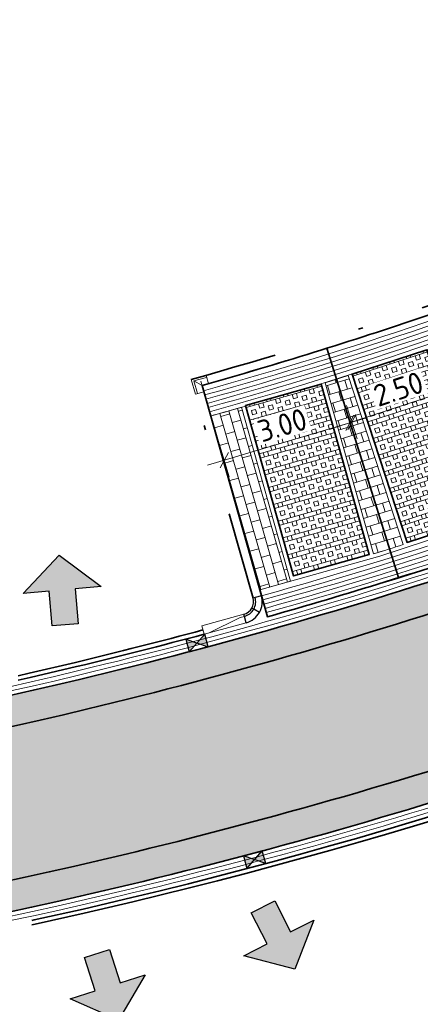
# Model space of a CAD drawing. Header units: metres. Extents: x 199937 to 201628, y 374508 to 375260.
# Tile 134 of 183: x 201326 to 201335, y 374994 to 375016. Entities that reach past the tile are written whole.
import ezdxf

# ---------------------------------------------------------------- set-up
doc = ezdxf.new("R2010")
doc.units = ezdxf.units.M
doc.linetypes.add('VH-GELEIDEBAND', pattern=[6, 2, -2, 0, -2])
doc.linetypes.add('VH-OPSLUITBAND_100X200', pattern=[16, 8, -2, 4, -2])
doc.layers.add('000___INRIT-PIJL', color=252, linetype='Continuous')
for name, color, linetype, lineweight in [('N-WE-RI-KOLK-S', 7, 'Continuous', 25), ('N-WE-VH-GOOT-G', 170, 'Continuous', 35), ('N-WE-VH-KANTOPSLUITING_GELEIDEBAND_50 200-G', 20, 'VH-GELEIDEBAND', 35), ('N-WE-VH-KANTOPSLUITING_GELEIDEBAND_50 200_250_BOCHTBAND-S', 20, 'Continuous', 25), ('N-WE-VH-KANTOPSLUITING_GELEIDEBAND_50 200_250_HOEKSTUK-S', 20, 'Continuous', 25), ('N-WE-VH-KANTOPSLUITING_GELEIDEBAND_50 200_250_INRITVERLOOPBAND-S', 20, 'Continuous', 25), ('N-WE-VH-KANTOPSLUITING_OPSLUITBAND_100X200-G', 150, 'VH-OPSLUITBAND_100X200', 35), ('N-WE-VH-KANTVERHARDING_STREKLAAG-G', 60, 'Continuous', 18), ('N-WE-VH-VERHARDING_BETONSTRAATSTEEN-G', 252, 'Continuous', 35), ('N-WE-VH-VERHARDING_GRASBETONSTEEN-A', 72, 'Continuous', 18), ('N-WE-VH-VERHARDING_TEGEL-A', 252, 'Continuous', 18), ('N-WE-VH-VERKEERSTEGEL-G', 7, 'Continuous', 35), ('N-WE-VW-MARKERING_PARKEERVAK-G', 7, 'Continuous', 35), ('X-XX-AL-M', 7, 'Continuous', 18)]:
    doc.layers.add(name, color=color, linetype=linetype, lineweight=lineweight)
doc.layers.add('N-WE-VH-VERHARDING_BETONSTRAATSTEEN_HEIDE-A', color=7, linetype='Continuous', lineweight=0, true_color=0x986657)
doc.layers.add('N-WE-VH-VERHARDING_BETONSTRAATSTEEN_ROOD-A', color=7, linetype='Continuous', lineweight=0, true_color=0xa92c0a)
doc.styles.add('NLCS-ISO-ANNOTATIEF-T25', font='NLCS-ISO.ttf', dxfattribs={"height": 2.5})
doc.dimstyles.new('NLCS-ANNOTATIEF-T25-SCHRAP_L2_H1', dxfattribs={"dimtxt": 2.5, "dimasz": 1.4, "dimexe": 2, "dimexo": 2, "dimgap": 0.7, "dimtad": 1, "dimzin": 0, "dimdsep": 46, "dimtxsty": 'NLCS-ISO-ANNOTATIEF-T25', "dimblk": 'OBLIQUE', "dimcen": 0, "dimdle": 2, "dimclrd": 256, "dimclre": 256, "dimclrt": 256, "dimadec": 1, "dimazin": 0, "dimtfac": 1, "dimtdec": 3, "dimtofl": 0, "dimtmove": 0, "dimatfit": 3, "dimldrblk": 'OBLIQUE', "dimfxl": 2, "dimfxlon": 1, "dimtfillclr": 256, "dimtolj": 1, "dimtzin": 0, "dimlwd": -1, "dimlwe": -1, "dimarcsym": 0})
pattern_1 = [(171.53, (201265.33664, 375003.84128), (-0.2386408, -0.17677833), [0.63, -0.21]), (81.53, (201265.27477, 375003.42586), (-0.2386408, -0.17677833), [0.63, -0.21])]

# ---------------------------------------------------------------- blocks, each defined once
blk = doc.blocks.new('_Oblique')
at = {"color": 0, "linetype": 'ByBlock', "lineweight": -2}
blk.add_line((-0.5, -0.5), (0.5, 0.5), dxfattribs=at)
blk = doc.blocks.new('*D131')
at = {"layer": 'Defpoints', "color": 0, "transparency": 16777216}
for p in [(201332.781, 375008.792), (201329.905, 375007.935), (201333.29, 375007.082)]:
    blk.add_point(p, dxfattribs=at)
at = {"layer": 'X-XX-AL-M', "transparency": 16777216}
for p, q in [((201333.176, 375007.466), (201333.404, 375006.699)), ((201330.031, 375006.111), (201333.673, 375007.197)), ((201330.3, 375006.609), (201330.529, 375005.842))]:
    blk.add_line(p, q, dxfattribs=at)
at = {"layer": 'X-XX-AL-M', "transparency": 16777216, "xscale": 0.28, "yscale": 0.28, "zscale": 0.28}
for p, rotation in [((201333.29, 375007.082), 16.59268652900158), ((201330.415, 375006.226), 196.5926865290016)]:
    blk.add_blockref('_Oblique', p, dxfattribs=dict(at, rotation=rotation))
at = {"layer": 'X-XX-AL-M', "transparency": 16777216, "insert": (201331.741, 375007.028), "char_height": 0.5, "attachment_point": 5, "rotation": 16.5927, "style": 'NLCS-ISO-ANNOTATIEF-T25', "bg_fill": 3, "box_fill_scale": 1.1, "bg_fill_color": 256, "bg_fill_true_color": 13158600, "bg_fill_transparency": 0}
blk.add_mtext('\\A1;3.00', dxfattribs=at)
blk = doc.blocks.new('*D132')
at = {"layer": 'Defpoints', "color": 0, "transparency": 16777216}
for p in [(201335.157, 375009.568), (201332.781, 375008.792), (201335.711, 375007.873)]:
    blk.add_point(p, dxfattribs=at)
at = {"layer": 'X-XX-AL-M', "transparency": 16777216}
for p, q in [((201335.586, 375008.253), (201335.835, 375007.492)), ((201332.954, 375006.973), (201336.091, 375007.997)), ((201333.21, 375007.477), (201333.458, 375006.716))]:
    blk.add_line(p, q, dxfattribs=at)
at = {"layer": 'X-XX-AL-M', "transparency": 16777216, "xscale": 0.28, "yscale": 0.28, "zscale": 0.28}
for p, rotation in [((201335.711, 375007.873), 18.08152855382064), ((201333.334, 375007.097), 198.0815285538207)]:
    blk.add_blockref('_Oblique', p, dxfattribs=dict(at, rotation=rotation))
at = {"layer": 'X-XX-AL-M', "transparency": 16777216, "insert": (201334.401, 375007.855), "char_height": 0.5, "attachment_point": 5, "rotation": 18.0815, "style": 'NLCS-ISO-ANNOTATIEF-T25', "bg_fill": 3, "box_fill_scale": 1.1, "bg_fill_color": 256, "bg_fill_true_color": 13158600, "bg_fill_transparency": 0}
blk.add_mtext('\\A1;2.50', dxfattribs=at)
blk = doc.blocks.new('inrit')
h = blk.add_hatch(color=256)
h.dxf.hatch_style = 1
h.paths.add_polyline_path([(0.3, 1), (-0.3, 1), (-0.3, 1.8), (-0.9, 1.8), (0, 2.6), (0.9, 1.8), (0.3, 1.8)])
at = {"color": 3, "flags": 128}
blk.add_lwpolyline([(0.3, 1), (-0.3, 1), (-0.3, 1.8), (-0.9, 1.8), (0, 2.6), (0.9, 1.8), (0.3, 1.8), (0.3, 1)], dxfattribs=at)
blk = doc.blocks.new('SVH-GELEIDEBAND INRITVERLOOPBAND_50 200X200_RECHTS_L1000_HD-MM')
at = {"linetype": 'Continuous', "lineweight": 0}
blk.add_lwpolyline([(0, 0), (-1000, 0), (-1000, 200), (0, 200)], close=True, dxfattribs=at)
blk.add_lwpolyline([(-900, 0), (-100, 150), (0, 150)], dxfattribs=at)
blk = doc.blocks.new('*U301')
for p, q in [((248, 253), (213, 288)), ((354, 147), (248, 253)), ((0, 150), (0, 200)), ((0, 0), (0, 150))]:
    blk.add_line(p, q)
for radius in [300, 350, 500]:
    blk.add_arc((0, 500), radius, 270, 315.1295)
blk = doc.blocks.new('*U302')
for p, q in [((248, 253), (213, 288)), ((354, 147), (248, 253)), ((0, 150), (0, 200)), ((0, 0), (0, 150))]:
    blk.add_line(p, q)
for radius in [300, 350, 500]:
    blk.add_arc((0, 500), radius, 270, 315.1295)
blk = doc.blocks.new('SVH-GELEIDEBAND HOEKSTUK_50 200X250_L150_H90INW_HD-MM')
at = {"linetype": 'Continuous', "lineweight": 0}
blk.add_line((150, 0), (300, 150), dxfattribs=at)
blk.add_lwpolyline([(150, 0), (0, 0), (0, 200), (350, 200), (350, -150), (150, -150)], close=True, dxfattribs=at)
blk.add_lwpolyline([(300, -150), (300, 150), (0, 150)], dxfattribs=at)
blk = doc.blocks.new('N-SRI-KOLK_STRAAT_450X300-SO')
h = blk.add_hatch(color=256)
h.dxf.hatch_style = 1
h.paths.add_polyline_path([(0, 0.75), (-1.125, 1.5), (-1.125, 0)])
h.paths.add_polyline_path([(1.125, 0), (1.125, 1.5), (0, 0.75)])
for p, q in [((-1.125, 0), (1.125, 1.5)), ((1.125, 0), (-1.125, 1.5))]:
    blk.add_line(p, q)
at = {"flags": 128}
blk.add_lwpolyline([(-1.125, 0), (1.125, 0), (1.125, 1.5), (-1.125, 1.5)], close=True, dxfattribs=at)

msp = doc.modelspace()

# ---------------------------------------------------------------- hatches: boundary and pattern name
at = {"layer": 'N-WE-VH-VERHARDING_BETONSTRAATSTEEN_HEIDE-A', "true_color": 0x986657}
h = msp.add_hatch(dxfattribs=at)
h.set_pattern_fill('AVH-HEI_BSS_KEIFRMT_KEPER-SO', color=25, scale=2, angle=171.53, pattern_type=2)
h.set_pattern_definition(pattern_1)
h.paths.add_polyline_path([(201327.262, 375000.53, 0.022826), (201337.094, 375003.361, 0.041342), (201351.774, 375009.701), (201351.431, 375010.312, -0.041304), (201336.87, 375004.024, -0.022828), (201327.098, 375001.21, -0.048463), (201309.877, 374998.765, -0.047019), (201296.562, 374999.163), (201276.398, 375001.916), (201276.304, 375001.222), (201296.471, 374998.469, 0.04701), (201309.914, 374998.066, 0.04844)])
h = msp.add_hatch(dxfattribs=at)
h.set_pattern_fill('AVH-HEI_BSS_KEIFRMT_KEPER-SO', color=25, scale=2, angle=171.53, pattern_type=2)
h.set_pattern_definition(pattern_1)
h.paths.add_polyline_path([(201328.23, 374996.51, 0.022812), (201338.419, 374999.444, 0.041553), (201353.796, 375006.094), (201353.454, 375006.705, -0.041518), (201338.195, 375000.108, -0.022814), (201328.066, 374997.19, -0.048336), (201310.1, 374994.636, -0.046964), (201296.026, 374995.063), (201275.839, 374997.819), (201275.744, 374997.125), (201295.935, 374994.369, 0.046956), (201310.138, 374993.937, 0.048316)])
at = {"layer": 'N-WE-VH-VERHARDING_BETONSTRAATSTEEN_ROOD-A'}
h = msp.add_hatch(dxfattribs=at)
h.set_pattern_fill('AVH-ROO_BSS_KEIFRMT_KEPER-SO', color=36, scale=2, angle=51.4105, pattern_type=2)
h.set_pattern_definition([(51.4105, (201276.3037, 375001.22215), (-0.03315864, 0.29512795), [0.63, -0.21]), (321.4105, (201275.9754, 375001.48412), (-0.03315864, 0.29512795), [0.63, -0.21])])
h.paths.add_polyline_path([(201338.195, 375000.108, 0.041518), (201353.454, 375006.705), (201351.774, 375009.701, -0.041342), (201337.094, 375003.361, -0.022826), (201327.262, 375000.53, -0.04844), (201309.914, 374998.066, -0.04701), (201296.471, 374998.469), (201276.304, 375001.222), (201275.839, 374997.819), (201296.026, 374995.063, 0.046964), (201310.1, 374994.636, 0.048336), (201328.066, 374997.19, 0.022814)])
h = msp.add_hatch(dxfattribs=at)
h.set_pattern_fill('AVH-ROO_BSS_KEIFRMT_HALFST-SO', color=36, scale=2, angle=107, pattern_type=2)
h.set_pattern_definition([(107, (201345.063, 375050.33755), (-0.2622221, 0.1394259), [0.21, -0.21]), (197, (201345.063, 375050.33755), (0.0613981, -0.200824), [])])
edge = h.paths.add_edge_path()
edge.add_line((201333.248, 375008.162), (201332.727, 375007.993))
edge.add_line((201332.727, 375007.993), (201333.832, 375004.081))
edge.add_arc((201305.246, 375097.086), 97.298, 287.08571, 287.50498)
edge.add_line((201334.512, 375004.293), (201333.248, 375008.162))
h = msp.add_hatch(dxfattribs=at)
h.set_pattern_fill('AVH-ROO_BSS_KEIFRMT_HALFST-SO', color=36, scale=2, angle=16, pattern_type=2)
h.set_pattern_definition([(16, (201345.063, 375050.33755), (0.1439811, 0.2597488), [0.21, -0.21]), (106, (201345.063, 375050.33755), (-0.201865, -0.05788384), [])])
edge = h.paths.add_edge_path()
edge.add_arc((201305.246, 375097.086), 93.223, 285.46423, 285.9135, ccw=False)
edge.add_line((201330.102, 375007.237), (201331.227, 375003.257))
edge.add_line((201331.227, 375003.257), (201331.931, 375003.456))
edge.add_line((201331.931, 375003.456), (201330.806, 375007.435))
at = {"layer": 'N-WE-VH-VERHARDING_GRASBETONSTEEN-A', "ltscale": 5}
h = msp.add_hatch(dxfattribs=at)
h.set_pattern_fill('AVH-GRASBETONSTEEN_01-SO', color=256, scale=0.2, angle=108.0939, pattern_type=2)
h.set_pattern_definition([(198.094, (201334.6008, 375004.3431), (0.12423, -0.38022), []), (198.094, (201334.56973, 375004.43816), (0.12423, -0.38022), []), (108.094, (201334.6008, 375004.3431), (-0.38022, -0.12423), [-0.1, 0.1]), (108.094, (201334.50573, 375004.31205), (-0.38022, -0.12423), [-0.1, 0.1]), (108.094, (201334.41068, 375004.281), (-0.38022, -0.12423), [0.1, -0.1]), (108.094, (201334.31562, 375004.24993), (-0.38022, -0.12423), [0.1, -0.1]), (198.094, (201334.53867, 375004.5332), (0.12423, -0.38022), [0.1, -0.1]), (198.094, (201334.5076, 375004.62827), (0.12423, -0.38022), [0.1, -0.1])])
h.paths.add_polyline_path([(201335.054, 375008.752), (201336.312, 375004.902), (201334.601, 375004.343), (201333.343, 375008.193)])
h = msp.add_hatch(dxfattribs=at)
h.set_pattern_fill('AVH-GRASBETONSTEEN_01-SO', color=256, scale=0.2, angle=105.7789, pattern_type=2)
h.set_pattern_definition([(195.779, (201331.99965, 375003.57913), (0.10877, -0.384927), []), (195.779, (201331.97246, 375003.67536), (0.10877, -0.384927), []), (105.779, (201331.99965, 375003.57913), (-0.384927, -0.10877), [-0.1, 0.1]), (105.779, (201331.90342, 375003.55194), (-0.384927, -0.10877), [-0.1, 0.1]), (105.779, (201331.8072, 375003.52475), (-0.384927, -0.10877), [0.1, -0.1]), (105.779, (201331.71096, 375003.49755), (-0.384927, -0.10877), [0.1, -0.1]), (195.779, (201331.94527, 375003.7716), (0.10877, -0.384927), [0.1, -0.1]), (195.779, (201331.91807, 375003.86783), (0.10877, -0.384927), [0.1, -0.1])])
h.paths.add_polyline_path([(201332.631, 375007.966), (201333.732, 375004.069), (201332, 375003.579), (201330.898, 375007.477)])

# ---------------------------------------------------------------- linework, layer by layer
at = {"layer": 'N-WE-VH-GOOT-G'}
msp.add_lwpolyline([(201346.041, 375037.775), (201335.494, 375059.915, 0.45528), (201327.792, 375062.061), (201325.951, 375060.848, -0.151193), (201295.308, 375052.597), (201271.329, 375053.191, 0.377034), (201264.947, 375047.855), (201259.521, 375012.745, 0.419393), (201266.601, 375003.253), (201296.562, 374999.163, 0.047019), (201309.877, 374998.765, 0.048463), (201327.098, 375001.21, 0.022828), (201336.87, 375004.024, 0.046514), (201353.186, 375011.272, 0.394891), (201355.379, 375018.175)], format="xyb", close=True, dxfattribs=at)
msp.add_lwpolyline([(201402.981, 375039.476), (201398.974, 375037.536, 0.066157), (201377.55, 375023.546), (201374.094, 375020.517, -0.022598), (201365.8, 375013.657, -0.006906), (201364.692, 375012.846, -0.073418), (201338.419, 374999.444, -0.022812), (201328.23, 374996.51, -0.048316), (201310.138, 374993.937, -0.046956), (201295.935, 374994.369), (201273.763, 374997.396, 0.411918), (201270.05, 374994.598), (201268.136, 374981.349, 0.07038), (201268.124, 374973.172), (201268.487, 374970.07, -0.054605), (201268.367, 374962.368), (201263.269, 374927.792, -0.001615), (201263.262, 374927.743, -0.001615)], format="xyb", dxfattribs=at)
at = {"layer": 'N-WE-VH-VERHARDING_BETONSTRAATSTEEN-G'}
for points in [[(201276.304, 375001.222), (201296.471, 374998.469, 0.04701), (201309.914, 374998.066, 0.04844), (201327.262, 375000.53, 0.022826), (201337.094, 375003.361, 0.041342), (201351.774, 375009.701)], [(201353.454, 375006.705, -0.041518), (201338.195, 375000.108, -0.022814), (201328.066, 374997.19, -0.048336), (201310.1, 374994.636, -0.046964), (201296.026, 374995.063), (201275.839, 374997.819)]]:
    msp.add_lwpolyline(points, format="xyb", dxfattribs=at)
at = {"layer": 'N-WE-VH-VERHARDING_TEGEL-A', "color": 36, "ltscale": 5}
msp.add_lwpolyline([(201333.974, 375004.033), (201336.624, 375004.899)], dxfattribs=at)
at = {"layer": 'N-WE-VH-VERHARDING_TEGEL-A', "ltscale": 5}
msp.add_lwpolyline([(201331.227, 375003.257), (201333.974, 375004.033)], dxfattribs=at)
at = {"layer": 'N-WE-VW-MARKERING_PARKEERVAK-G'}
msp.add_lwpolyline([(201351.913, 375010.912, -0.043153), (201336.774, 375004.308, -0.012658), (201331.401, 375002.642), (201329.905, 375007.935, 0.012658), (201335.012, 375009.519, 0.043402), (201349.4, 375015.804), (201351.913, 375010.912)], format="xyb", dxfattribs=at)

# ---------------------------------------------------------------- block references
at = {"layer": '000___INRIT-PIJL'}
for p, rotation in [((201326.858, 375001.462, 29.239), 5.006525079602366), ((201330.847, 374996.899, 29.192), 206.9621389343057), ((201327.191, 374995.888), 197.8770874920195)]:
    msp.add_blockref('inrit', p, dxfattribs=dict(at, rotation=rotation))
at = {"layer": 'N-WE-RI-KOLK-S', "xscale": 0.2, "yscale": 0.2, "zscale": 0.2}
for p, rotation in [((201329.748, 375002.189), 194.7711459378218), ((201331.145, 374996.937), 14.93929419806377)]:
    msp.add_blockref('N-SRI-KOLK_STRAAT_450X300-SO', p, dxfattribs=dict(at, rotation=rotation))
at = {"layer": 'N-WE-VH-KANTOPSLUITING_GELEIDEBAND_50 200_250_BOCHTBAND-S', "xscale": 0.001, "yscale": 0.001, "zscale": 0.001}
for name, p, rotation in [('*U302', (201331.219, 375002.743), 60.64943593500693), ('*U301', (201330.917, 375002.507), 15.51995473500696)]:
    msp.add_blockref(name, p, dxfattribs=dict(at, rotation=rotation))
at = {"layer": 'N-WE-VH-KANTOPSLUITING_GELEIDEBAND_50 200_250_INRITVERLOOPBAND-S', "xscale": 0.001, "yscale": 0.001, "zscale": 0.001, "rotation": 15.25184101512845}
msp.add_blockref('SVH-GELEIDEBAND INRITVERLOOPBAND_50 200X200_RECHTS_L1000_HD-MM', (201330.917, 375002.507), dxfattribs=at)

# ---------------------------------------------------------------- next in the draw order: dimensions: what is measured, and where the dimension line sits
at = {"layer": 'X-XX-AL-M'}
dim = msp.add_aligned_dim(p1=(201329.905, 375007.935), p2=(201332.781, 375008.792), distance=-1.784, dimstyle='NLCS-ANNOTATIEF-T25-SCHRAP_L2_H1', override={"dimtfill": 1}, dxfattribs=at)
dim.commit()
dim.dimension.update_dxf_attribs({"geometry": '*D131', "text_midpoint": (201331.741, 375007.028)})

# ---------------------------------------------------------------- next in the draw order: linework, layer by layer
at = {"layer": 'N-WE-VH-KANTOPSLUITING_OPSLUITBAND_100X200-G'}
for points in [[(201329.953, 375002.243, -0.006789), (201327.027, 375001.502, -0.048472), (201309.86, 374999.065, -0.047024), (201296.6, 374999.461), (201266.641, 375003.551, -0.419393), (201259.817, 375012.699), (201263.08, 375033.813)], [(201329.926, 375002.34, -0.006788), (201327.004, 375001.599, -0.048476), (201309.855, 374999.165, -0.047025), (201296.613, 374999.56), (201266.655, 375003.65, -0.419393), (201259.916, 375012.684), (201263.164, 375033.699)]]:
    msp.add_lwpolyline(points, format="xyb", dxfattribs=at)
at = {"layer": 'N-WE-VH-VERHARDING_TEGEL-A', "ltscale": 5}
for points in [[(201329.878, 375008.031), (201331.374, 375002.738)], [(201331.931, 375003.456), (201330.806, 375007.435)]]:
    msp.add_lwpolyline(points, dxfattribs=at)
msp.add_lwpolyline([(201330.102, 375007.237, 0.002228), (201330.902, 375007.462, 0.002228)], format="xyb", dxfattribs=at)
msp.add_lwpolyline([(201330.806, 375007.435, -0.00196), (201330.102, 375007.237), (201331.227, 375003.257), (201331.931, 375003.456)], format="xyb", close=True, dxfattribs=at)

# ---------------------------------------------------------------- next in the draw order: block references
at = {"layer": 'N-WE-VH-KANTOPSLUITING_GELEIDEBAND_50 200_250_HOEKSTUK-S', "xscale": 0.001, "yscale": 0.001, "zscale": 0.001, "rotation": 105.7789171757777}
msp.add_blockref('SVH-GELEIDEBAND HOEKSTUK_50 200X250_L150_H90INW_HD-MM', (201329.946, 375007.791), dxfattribs=at)

# ---------------------------------------------------------------- next in the draw order: dimensions: what is measured, and where the dimension line sits
at = {"layer": 'X-XX-AL-M'}
dim = msp.add_aligned_dim(p1=(201332.781, 375008.792), p2=(201335.157, 375009.568), distance=-1.783, dimstyle='NLCS-ANNOTATIEF-T25-SCHRAP_L2_H1', override={"dimtfill": 1}, dxfattribs=at)
dim.commit()
dim.dimension.update_dxf_attribs({"geometry": '*D132', "text_midpoint": (201334.401, 375007.855)})

# ---------------------------------------------------------------- next in the draw order: linework, layer by layer
at = {"layer": 'N-WE-VH-KANTOPSLUITING_GELEIDEBAND_50 200-G'}
for points in [[(201331.072, 375003.07), (201329.658, 375008.073, 0.013132), (201334.948, 375009.708, 0.044064), (201349.483, 375016.08), (201351.634, 375011.893)], [(201331.265, 375003.124), (201329.905, 375007.935, 0.012658), (201335.012, 375009.519, 0.043495), (201349.399, 375015.806), (201351.456, 375011.802)]]:
    msp.add_lwpolyline(points, format="xyb", dxfattribs=at)
at = {"layer": 'N-WE-VH-KANTOPSLUITING_OPSLUITBAND_100X200-G'}
for points in [[(201403.112, 375039.206), (201399.104, 375037.266, 0.066156), (201377.747, 375023.319), (201374.293, 375020.293, -0.022593), (201365.98, 375013.417, -0.006906), (201364.866, 375012.601, -0.073418), (201338.515, 374999.16, -0.022811), (201328.3, 374996.218, -0.048307), (201310.154, 374993.638, -0.046952), (201295.897, 374994.071), (201273.722, 374997.099, 0.411918), (201270.347, 374994.555), (201268.433, 374981.306, 0.070407), (201268.421, 374973.21), (201268.786, 374970.101, -0.054652), (201268.664, 374962.328), (201263.566, 374927.748, -0.121922), (201262.108, 374924.191, 0.518438), (201263.673, 374919.544)], [(201403.156, 375039.116), (201399.148, 375037.176, 0.066155), (201377.812, 375023.244), (201374.36, 375020.218, -0.022591), (201366.041, 375013.337, -0.006906), (201364.924, 375012.52, -0.073418), (201338.547, 374999.065, -0.022811), (201328.323, 374996.121, -0.048304), (201310.16, 374993.538, -0.046951), (201295.884, 374993.972), (201273.709, 374997, 0.411918), (201270.446, 374994.541), (201268.532, 374981.292, 0.070416), (201268.52, 374973.223), (201268.885, 374970.112, -0.054668), (201268.763, 374962.314), (201263.665, 374927.734, -0.121922), (201262.188, 374924.132, 0.518438), (201263.701, 374919.64)]]:
    msp.add_lwpolyline(points, format="xyb", dxfattribs=at)
at = {"layer": 'N-WE-VH-KANTVERHARDING_STREKLAAG-G'}
for points in [[(201345.951, 375037.732), (201335.403, 375059.872, 0.45528), (201327.847, 375061.977), (201326.006, 375060.764, -0.151194), (201295.305, 375052.497), (201271.326, 375053.091, 0.377034), (201265.045, 375047.839), (201259.619, 375012.729, 0.419393), (201266.614, 375003.352), (201296.575, 374999.262, 0.047021), (201309.871, 374998.865, 0.048466), (201327.074, 375001.307, 0.022829), (201336.838, 375004.119, 0.046514), (201353.137, 375011.359, 0.394891), (201355.288, 375018.131)], [(201345.86, 375037.689), (201335.313, 375059.829, 0.45528), (201327.902, 375061.894), (201326.06, 375060.68, -0.151196), (201295.302, 375052.397), (201271.324, 375052.991, 0.377034), (201265.144, 375047.824), (201259.718, 375012.714, 0.419393), (201266.628, 375003.451), (201296.587, 374999.361, 0.047022), (201309.866, 374998.965, 0.048469), (201327.051, 375001.405, 0.022829), (201336.806, 375004.214, 0.046514), (201353.088, 375011.447, 0.394891), (201355.198, 375018.088)]]:
    msp.add_lwpolyline(points, format="xyb", close=True, dxfattribs=at)
for points in [[(201403.025, 375039.386), (201399.018, 375037.446, 0.066157), (201377.616, 375023.47), (201374.16, 375020.442, -0.022596), (201365.86, 375013.577, -0.006906), (201364.75, 375012.764, -0.073418), (201338.451, 374999.349, -0.022812), (201328.253, 374996.413, -0.048313), (201310.143, 374993.837, -0.046955), (201295.923, 374994.27), (201273.749, 374997.297, 0.411918), (201270.149, 374994.584), (201268.235, 374981.335, 0.070389), (201268.223, 374973.185), (201268.587, 374970.08, -0.05462), (201268.466, 374962.355), (201263.368, 374927.778, -0.001594), (201263.361, 374927.728, -0.001594)], [(201403.068, 375039.296), (201399.061, 375037.356, 0.066156), (201377.681, 375023.395), (201374.227, 375020.367, -0.022595), (201365.92, 375013.497, -0.006906), (201364.808, 375012.683, -0.073418), (201338.483, 374999.255, -0.022811), (201328.276, 374996.315, -0.04831), (201310.149, 374993.737, -0.046953), (201295.91, 374994.171), (201273.736, 374997.198, 0.411918), (201270.248, 374994.57), (201268.334, 374981.321, 0.070398), (201268.322, 374973.198), (201268.686, 374970.091, -0.054636), (201268.565, 374962.341), (201263.467, 374927.763, -0.001574), (201263.459, 374927.714, -0.001574)]]:
    msp.add_lwpolyline(points, format="xyb", dxfattribs=at)
at = {"layer": 'N-WE-VH-VERHARDING_TEGEL-A', "color": 36, "ltscale": 5}
for points in [[(201329.939, 375007.815, 0.056988), (201349.454, 375015.693, 0.056912)], [(201329.993, 375007.726, 0.056912), (201349.502, 375015.606, 0.056763)], [(201329.994, 375007.622, 0.056978), (201349.547, 375015.517, 0.056763)], [(201330.021, 375007.526, 0.056971), (201349.593, 375015.428, 0.056763)], [(201330.048, 375007.43, 0.056963), (201349.639, 375015.339, 0.056763)], [(201330.075, 375007.334, 0.056955), (201349.685, 375015.25, 0.056763)], [(201331.267, 375003.124, 0.056629), (201351.684, 375011.357, 0.056629)], [(201331.294, 375003.028, 0.056623), (201351.73, 375011.268, 0.056623)], [(201331.321, 375002.931, 0.056617), (201351.776, 375011.179, 0.056617)], [(201331.348, 375002.835, 0.056612), (201351.821, 375011.09, 0.056612)], [(201331.374, 375002.739, 0.056606), (201351.867, 375011.001, 0.056606)]]:
    msp.add_lwpolyline(points, format="xyb", dxfattribs=at)
at = {"layer": 'N-WE-VH-VERHARDING_TEGEL-A', "ltscale": 5}
for points in [[(201332.209, 375007.847, 0.051049), (201349.73, 375015.161)], [(201331.401, 375002.642, 0.056601), (201351.913, 375010.912, 0.056601)]]:
    msp.add_lwpolyline(points, format="xyb", dxfattribs=at)
for points in [[(201332.727, 375007.993), (201333.248, 375008.162)], [(201332.727, 375007.993), (201333.832, 375004.081)], [(201333.248, 375008.162), (201334.512, 375004.293)]]:
    msp.add_lwpolyline(points, dxfattribs=at)
msp.add_lwpolyline([(201333.248, 375008.162), (201332.727, 375007.993), (201333.832, 375004.081, 0.001829), (201334.512, 375004.293)], format="xyb", close=True, dxfattribs=at)
at = {"layer": 'N-WE-VH-VERKEERSTEGEL-G'}
for points in [[(201335.054, 375008.752), (201336.312, 375004.902), (201334.601, 375004.343), (201333.343, 375008.193)], [(201332.631, 375007.966), (201333.732, 375004.069), (201332, 375003.579), (201330.898, 375007.477)]]:
    msp.add_lwpolyline(points, close=True, dxfattribs=at)
at = {"layer": 'N-WE-VW-MARKERING_PARKEERVAK-G'}
msp.add_lwpolyline([(201332.766, 375008.787), (201334.401, 375003.543)], dxfattribs=at)

doc.saveas('drawing.dxf')
